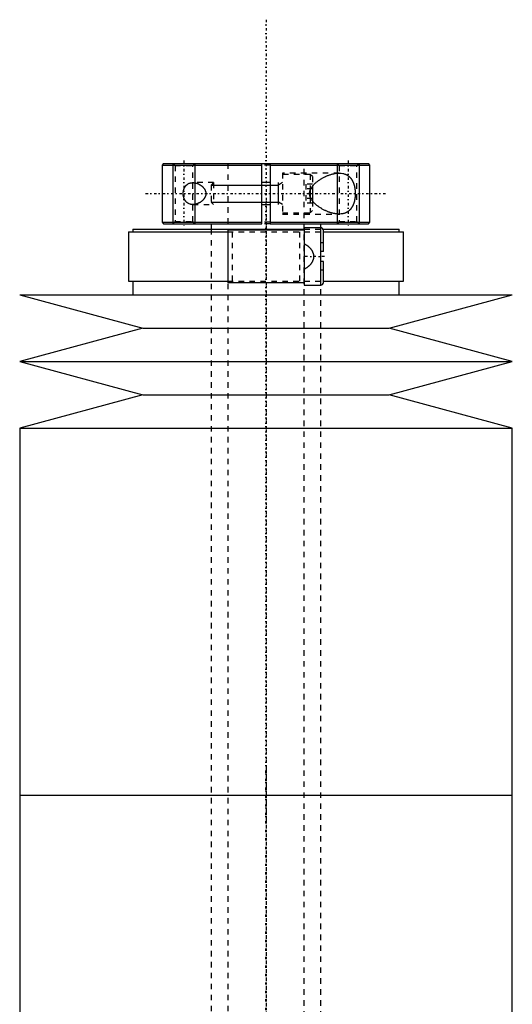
# Model space of a CAD drawing. Extents: x -90 to 90, y -1 to 818.
# Tile 11 of 11: x -45 to 45, y 638 to 818. Entities that reach past the tile are written whole.
import ezdxf

# ---------------------------------------------------------------- set-up
doc = ezdxf.new("R2010")
doc.units = 0
doc.linetypes.add('CENTER', pattern=[1.5, 0.45, -0.5, 0.05, -0.5])
doc.linetypes.add('DASHED', pattern=[2, 1, -1])
for name, color, linetype in [('AM_0', 7, 'CONTINUOUS'), ('AM_10', 7, 'CONTINUOUS'), ('AM_3', 7, 'DASHED'), ('AM_7', 7, 'CENTER')]:
    doc.layers.add(name, color=color, linetype=linetype)

msp = doc.modelspace()

# ---------------------------------------------------------------- linework, layer by layer
at = {"layer": 'AM_0', "color": 7, "linetype": 'CONTINUOUS'}
for p, q in [((-18.7, 792), (-19, 791.7)), ((-19, 791.7), (-19, 781.3)), ((-19, 791.7), (-0.75, 791.7)), ((-18.7, 792), (18.7, 792)), ((-0.75, 781), (-0.75, 792)), ((0.75, 792), (0.75, 781)), ((0.75, 791.7), (19, 791.7)), ((19, 791.7), (18.7, 792)), ((19, 781.3), (19, 791.7)), ((0.75, 788.5), (-0.75, 788.5)), ((8.1, 787.19), (8.1, 785.81)), ((8.5, 787.86), (8.5, 785.14)), ((-0.75, 784.5), (0.75, 784.5)), ((-24.35, 780), (-24.35, 779.5)), ((-24.35, 780), (7, 780)), ((-19, 781.3), (-18.7, 781)), ((-19, 781.3), (-0.75, 781.3)), ((-18.7, 781), (-0.75, 781)), ((-10, 781), (-10, 780)), ((-7, 779.8), (-7, 770.2)), ((7, 779.8), (-7, 779.8)), ((0.75, 781.3), (19, 781.3)), ((0.75, 781), (18.7, 781)), ((10, 780.25), (7, 780.25)), ((7, 780.25), (7, 769.75)), ((10, 780), (10, 781)), ((10, 769.75), (10, 780.25)), ((10.43, 780), (24.35, 780)), ((10.5, 775.9), (10.5, 779.75)), ((18.7, 781), (19, 781.3)), ((24.35, 779.5), (24.35, 780)), ((-25.15, 779.5), (-25.15, 770.5)), ((-25.15, 779.5), (-7.01, 779.5)), ((10.5, 779.5), (25.15, 779.5)), ((25.15, 770.5), (25.15, 779.5)), ((10.5, 775.9), (10, 775.9)), ((10.5, 774.1), (10, 774.1)), ((10.5, 770.25), (10.5, 774.1)), ((-25.15, 770.5), (-7.01, 770.5)), ((-24.35, 770.5), (-24.35, 768)), ((7, 770.2), (-7, 770.2)), ((7, 769.75), (10, 769.75)), ((10.5, 770.5), (25.15, 770.5)), ((24.35, 768), (24.35, 770.5)), ((-45, 768), (-22.5, 761.9)), ((-45, 768), (45, 768)), ((22.5, 761.9), (45, 768)), ((-22.5, 761.9), (-45, 755.8)), ((-22.5, 761.9), (22.5, 761.9)), ((45, 755.8), (22.5, 761.9)), ((-45, 755.8), (-22.5, 749.7)), ((-45, 755.8), (45, 755.8)), ((22.5, 749.7), (45, 755.8)), ((-22.5, 749.7), (-45, 743.6)), ((-22.5, 749.7), (22.5, 749.7)), ((45, 743.6), (22.5, 749.7)), ((-45, 743.6), (-45, 676.5)), ((-45, 743.6), (45, 743.6)), ((45, 676.5), (45, 743.6)), ((-45, 676.5), (-45, 609.4)), ((-45, 676.5), (45, 676.5)), ((-45, 676.5), (0, 676.5)), ((45, 609.4), (45, 676.5))]:
    msp.add_line(p, q, dxfattribs=at)
for points in [[(13.37, 782.75, 0), (13.32, 782.75, 0), (13.21, 782.75, 0), (13.11, 782.76, 0), (13.05, 782.76, 0), (13, 782.77, 0), (12.89, 782.78, 0), (12.77, 782.79, 0), (12.66, 782.81, 0), (12.55, 782.83, 0), (12.43, 782.85, 0), (12.38, 782.86, 0), (12.32, 782.88, 0), (12.2, 782.9, 0), (12.08, 782.93, 0), (11.96, 782.97, 0), (11.85, 783, 0), (11.73, 783.04, 0), (11.67, 783.06, 0), (11.61, 783.08, 0), (11.49, 783.13, 0), (11.37, 783.17, 0), (11.31, 783.19, 0), (11.24, 783.22, 0), (11.12, 783.27, 0), (11, 783.32, 0), (10.94, 783.35, 0), (10.88, 783.38, 0), (10.76, 783.43, 0), (10.65, 783.49, 0), (10.53, 783.55, 0), (10.41, 783.61, 0), (10.29, 783.68, 0), (10.23, 783.71, 0), (10.18, 783.75, 0), (10.06, 783.81, 0), (9.95, 783.88, 0), (9.84, 783.96, 0), (9.73, 784.03, 0), (9.62, 784.11, 0), (9.56, 784.14, 0), (9.51, 784.18, 0), (9.4, 784.26, 0), (9.29, 784.35, 0), (9.19, 784.44, 0), (9.08, 784.53, 0), (8.97, 784.62, 0), (8.92, 784.67, 0), (8.87, 784.72, 0), (8.77, 784.82, 0), (8.67, 784.93, 0), (8.58, 785.04, 0), (8.49, 785.15, 0), (8.41, 785.26, 0), (8.36, 785.32, 0), (8.33, 785.38, 0), (8.25, 785.5, 0), (8.19, 785.62, 0), (8.13, 785.75, 0), (8.1, 785.82, 0), (8.09, 785.85, 0), (8.08, 785.87, 0), (8.08, 785.88, 0), (8.07, 785.89, 0), (8.06, 785.91, 0), (8.06, 785.93, 0), (8.05, 785.95, 0), (8.04, 785.98, 0), (8.04, 786, 0), (8.03, 786.01, 0), (8.03, 786.02, 0), (8.02, 786.04, 0), (8.02, 786.07, 0), (8.02, 786.08, 0), (8.01, 786.09, 0), (8.01, 786.11, 0), (8, 786.13, 0), (8, 786.15, 0), (8, 786.16, 0), (7.99, 786.18, 0), (7.99, 786.2, 0), (7.99, 786.23, 0), (7.98, 786.25, 0), (7.98, 786.27, 0), (7.98, 786.28, 0), (7.98, 786.3, 0), (7.97, 786.32, 0), (7.97, 786.34, 0), (7.97, 786.37, 0), (7.97, 786.39, 0), (7.97, 786.42, 0), (7.97, 786.43, 0), (7.97, 786.44, 0), (7.97, 786.46, 0), (7.96, 786.49, 0), (7.96, 786.5, 0), (7.96, 786.51, 0), (7.97, 786.54, 0), (7.97, 786.56, 0), (7.97, 786.57, 0), (7.97, 786.58, 0), (7.97, 786.61, 0), (7.97, 786.63, 0), (7.97, 786.66, 0), (7.97, 786.68, 0), (7.98, 786.7, 0), (7.98, 786.72, 0), (7.98, 786.73, 0), (7.98, 786.75, 0), (7.99, 786.77, 0), (7.99, 786.8, 0), (7.99, 786.82, 0), (8, 786.84, 0), (8, 786.85, 0), (8, 786.87, 0), (8.01, 786.89, 0), (8.01, 786.91, 0), (8.02, 786.92, 0), (8.02, 786.93, 0), (8.02, 786.96, 0), (8.03, 786.98, 0), (8.03, 786.99, 0), (8.04, 787, 0), (8.04, 787.02, 0), (8.05, 787.05, 0), (8.06, 787.07, 0), (8.06, 787.09, 0), (8.07, 787.11, 0), (8.08, 787.12, 0), (8.08, 787.13, 0), (8.09, 787.15, 0), (8.1, 787.18, 0), (8.13, 787.25, 0), (8.19, 787.38, 0), (8.25, 787.5, 0), (8.33, 787.62, 0), (8.36, 787.68, 0), (8.41, 787.74, 0), (8.49, 787.85, 0), (8.58, 787.96, 0), (8.67, 788.07, 0), (8.77, 788.18, 0), (8.87, 788.28, 0), (8.92, 788.33, 0), (8.97, 788.38, 0), (9.08, 788.47, 0), (9.19, 788.56, 0), (9.29, 788.65, 0), (9.4, 788.74, 0), (9.51, 788.82, 0), (9.56, 788.86, 0), (9.62, 788.89, 0), (9.73, 788.97, 0), (9.84, 789.04, 0), (9.95, 789.12, 0), (10.06, 789.19, 0), (10.18, 789.25, 0), (10.23, 789.29, 0), (10.29, 789.32, 0), (10.41, 789.39, 0), (10.53, 789.45, 0), (10.65, 789.51, 0), (10.76, 789.57, 0), (10.88, 789.62, 0), (10.94, 789.65, 0), (11, 789.68, 0), (11.12, 789.73, 0), (11.24, 789.78, 0), (11.31, 789.81, 0), (11.37, 789.83, 0), (11.49, 789.87, 0), (11.61, 789.92, 0), (11.67, 789.94, 0), (11.73, 789.96, 0), (11.85, 790, 0), (11.96, 790.03, 0), (12.08, 790.07, 0), (12.2, 790.1, 0), (12.32, 790.12, 0), (12.38, 790.14, 0), (12.43, 790.15, 0), (12.55, 790.17, 0), (12.66, 790.19, 0), (12.77, 790.21, 0), (12.89, 790.22, 0), (13, 790.23, 0), (13.05, 790.24, 0), (13.11, 790.24, 0), (13.21, 790.25, 0), (13.32, 790.25, 0), (13.37, 790.25, 0)], [(13.37, 790.25, 0), (13.5, 790.25, 0), (13.76, 790.23, 0), (14.01, 790.19, 0), (14.14, 790.16, 0), (14.27, 790.13, 0), (14.41, 790.08, 0), (14.45, 790.07, 0), (14.49, 790.05, 0), (14.51, 790.04, 0), (14.53, 790.03, 0), (14.57, 790.02, 0), (14.61, 790, 0), (14.65, 789.98, 0), (14.69, 789.96, 0), (14.73, 789.94, 0), (14.74, 789.93, 0), (14.76, 789.92, 0), (14.8, 789.9, 0), (14.84, 789.88, 0), (14.88, 789.85, 0), (14.91, 789.83, 0), (14.95, 789.8, 0), (14.97, 789.79, 0), (14.98, 789.78, 0), (15.02, 789.75, 0), (15.06, 789.73, 0), (15.09, 789.7, 0), (15.12, 789.67, 0), (15.16, 789.64, 0), (15.17, 789.63, 0), (15.19, 789.61, 0), (15.22, 789.58, 0), (15.26, 789.55, 0), (15.29, 789.52, 0), (15.32, 789.49, 0), (15.35, 789.46, 0), (15.37, 789.44, 0), (15.38, 789.42, 0), (15.41, 789.39, 0), (15.44, 789.36, 0), (15.46, 789.34, 0), (15.47, 789.32, 0), (15.5, 789.28, 0), (15.53, 789.25, 0), (15.54, 789.23, 0), (15.56, 789.21, 0), (15.58, 789.17, 0), (15.61, 789.13, 0), (15.64, 789.09, 0), (15.66, 789.05, 0), (15.69, 789.01, 0), (15.7, 788.99, 0), (15.71, 788.97, 0), (15.74, 788.93, 0), (15.76, 788.89, 0), (15.79, 788.84, 0), (15.81, 788.8, 0), (15.83, 788.75, 0), (15.84, 788.73, 0), (15.86, 788.71, 0), (15.88, 788.66, 0), (15.9, 788.61, 0), (15.92, 788.56, 0), (15.94, 788.51, 0), (15.96, 788.46, 0), (15.97, 788.44, 0), (15.98, 788.41, 0), (16, 788.36, 0), (16.02, 788.31, 0), (16.04, 788.25, 0), (16.06, 788.2, 0), (16.07, 788.14, 0), (16.08, 788.12, 0), (16.09, 788.09, 0), (16.11, 788.03, 0), (16.12, 787.98, 0), (16.14, 787.92, 0), (16.15, 787.86, 0), (16.17, 787.8, 0), (16.17, 787.77, 0), (16.18, 787.74, 0), (16.19, 787.69, 0), (16.2, 787.63, 0), (16.21, 787.6, 0), (16.21, 787.57, 0), (16.22, 787.51, 0), (16.23, 787.45, 0), (16.24, 787.42, 0), (16.24, 787.39, 0), (16.25, 787.32, 0), (16.26, 787.26, 0), (16.27, 787.2, 0), (16.27, 787.14, 0), (16.28, 787.08, 0), (16.28, 787.05, 0), (16.29, 787.02, 0), (16.29, 786.96, 0), (16.3, 786.9, 0), (16.3, 786.83, 0), (16.3, 786.77, 0), (16.3, 786.71, 0), (16.3, 786.68, 0), (16.31, 786.65, 0), (16.31, 786.59, 0), (16.31, 786.53, 0), (16.31, 786.5, 0)], [(-15.12, 786.5, 0), (-15.12, 786.52, 0), (-15.12, 786.55, 0), (-15.12, 786.58, 0), (-15.12, 786.6, 0), (-15.12, 786.62, 0), (-15.12, 786.65, 0), (-15.12, 786.68, 0), (-15.12, 786.72, 0), (-15.11, 786.75, 0), (-15.11, 786.78, 0), (-15.11, 786.8, 0), (-15.11, 786.82, 0), (-15.1, 786.85, 0), (-15.1, 786.88, 0), (-15.09, 786.92, 0), (-15.09, 786.95, 0), (-15.08, 786.98, 0), (-15.08, 787, 0), (-15.07, 787.01, 0), (-15.07, 787.05, 0), (-15.06, 787.08, 0), (-15.06, 787.09, 0), (-15.05, 787.11, 0), (-15.04, 787.14, 0), (-15.03, 787.17, 0), (-15.03, 787.19, 0), (-15.03, 787.21, 0), (-15.02, 787.24, 0), (-15.01, 787.27, 0), (-15, 787.3, 0), (-14.99, 787.33, 0), (-14.98, 787.36, 0), (-14.97, 787.37, 0), (-14.96, 787.39, 0), (-14.95, 787.42, 0), (-14.94, 787.45, 0), (-14.93, 787.47, 0), (-14.92, 787.5, 0), (-14.9, 787.53, 0), (-14.9, 787.54, 0), (-14.89, 787.56, 0), (-14.88, 787.58, 0), (-14.86, 787.61, 0), (-14.85, 787.64, 0), (-14.83, 787.66, 0), (-14.82, 787.69, 0), (-14.81, 787.7, 0), (-14.81, 787.71, 0), (-14.79, 787.73, 0), (-14.78, 787.76, 0), (-14.76, 787.78, 0), (-14.74, 787.8, 0), (-14.73, 787.83, 0), (-14.72, 787.84, 0), (-14.71, 787.85, 0), (-14.7, 787.87, 0), (-14.68, 787.89, 0), (-14.66, 787.91, 0), (-14.65, 787.93, 0), (-14.63, 787.95, 0), (-14.62, 787.96, 0), (-14.61, 787.97, 0), (-14.6, 787.99, 0), (-14.58, 788.01, 0), (-14.57, 788.02, 0), (-14.56, 788.03, 0), (-14.54, 788.04, 0), (-14.52, 788.06, 0), (-14.51, 788.07, 0), (-14.5, 788.08, 0), (-14.49, 788.1, 0), (-14.47, 788.11, 0), (-14.45, 788.13, 0), (-14.43, 788.15, 0), (-14.41, 788.16, 0), (-14.4, 788.17, 0), (-14.39, 788.18, 0), (-14.37, 788.19, 0), (-14.35, 788.21, 0), (-14.33, 788.22, 0), (-14.3, 788.24, 0), (-14.28, 788.25, 0), (-14.27, 788.26, 0), (-14.26, 788.26, 0), (-14.24, 788.27, 0), (-14.22, 788.29, 0), (-14.14, 788.33, 0), (-14.01, 788.39, 0), (-13.87, 788.43, 0), (-13.8, 788.45, 0), (-13.73, 788.47, 0), (-13.58, 788.49, 0), (-13.44, 788.5, 0), (-13.37, 788.5, 0)], [(-13.37, 788.5, 0), (-13.34, 788.5, 0), (-13.29, 788.5, 0), (-13.24, 788.5, 0), (-13.21, 788.49, 0), (-13.19, 788.49, 0), (-13.13, 788.49, 0), (-13.08, 788.48, 0), (-13.03, 788.47, 0), (-12.97, 788.46, 0), (-12.92, 788.45, 0), (-12.89, 788.45, 0), (-12.86, 788.44, 0), (-12.8, 788.43, 0), (-12.75, 788.41, 0), (-12.69, 788.4, 0), (-12.64, 788.38, 0), (-12.58, 788.36, 0), (-12.55, 788.35, 0), (-12.53, 788.34, 0), (-12.47, 788.32, 0), (-12.41, 788.29, 0), (-12.39, 788.28, 0), (-12.36, 788.27, 0), (-12.3, 788.24, 0), (-12.25, 788.22, 0), (-12.22, 788.2, 0), (-12.19, 788.19, 0), (-12.14, 788.16, 0), (-12.09, 788.13, 0), (-12.03, 788.1, 0), (-11.98, 788.06, 0), (-11.93, 788.03, 0), (-11.9, 788.01, 0), (-11.88, 787.99, 0), (-11.83, 787.96, 0), (-11.78, 787.92, 0), (-11.73, 787.88, 0), (-11.68, 787.84, 0), (-11.63, 787.8, 0), (-11.61, 787.78, 0), (-11.59, 787.76, 0), (-11.54, 787.71, 0), (-11.5, 787.66, 0), (-11.45, 787.61, 0), (-11.41, 787.56, 0), (-11.37, 787.51, 0), (-11.34, 787.48, 0), (-11.32, 787.46, 0), (-11.28, 787.4, 0), (-11.25, 787.34, 0), (-11.21, 787.28, 0), (-11.17, 787.22, 0), (-11.14, 787.16, 0), (-11.13, 787.12, 0), (-11.11, 787.09, 0), (-11.09, 787.02, 0), (-11.06, 786.96, 0), (-11.04, 786.89, 0), (-11.02, 786.82, 0), (-11.01, 786.75, 0), (-11, 786.71, 0), (-11, 786.68, 0), (-10.99, 786.61, 0), (-10.99, 786.54, 0), (-10.99, 786.5, 0), (-10.99, 786.46, 0), (-10.99, 786.39, 0), (-11, 786.32, 0), (-11, 786.29, 0), (-11.01, 786.25, 0), (-11.02, 786.18, 0), (-11.04, 786.11, 0), (-11.06, 786.04, 0), (-11.09, 785.98, 0), (-11.11, 785.91, 0), (-11.13, 785.88, 0), (-11.14, 785.84, 0), (-11.17, 785.78, 0), (-11.21, 785.72, 0), (-11.25, 785.66, 0), (-11.28, 785.6, 0), (-11.32, 785.54, 0), (-11.34, 785.52, 0), (-11.37, 785.49, 0), (-11.41, 785.44, 0), (-11.45, 785.39, 0), (-11.5, 785.34, 0), (-11.54, 785.29, 0), (-11.59, 785.24, 0), (-11.61, 785.22, 0), (-11.63, 785.2, 0), (-11.68, 785.16, 0), (-11.73, 785.12, 0), (-11.78, 785.08, 0), (-11.83, 785.04, 0), (-11.88, 785.01, 0), (-11.9, 784.99, 0), (-11.93, 784.97, 0), (-11.98, 784.94, 0), (-12.03, 784.9, 0), (-12.09, 784.87, 0), (-12.14, 784.84, 0), (-12.19, 784.81, 0), (-12.22, 784.8, 0), (-12.25, 784.78, 0), (-12.3, 784.76, 0), (-12.36, 784.73, 0), (-12.39, 784.72, 0), (-12.41, 784.71, 0), (-12.47, 784.68, 0), (-12.53, 784.66, 0), (-12.55, 784.65, 0), (-12.58, 784.64, 0), (-12.64, 784.62, 0), (-12.69, 784.6, 0), (-12.75, 784.59, 0), (-12.8, 784.57, 0), (-12.86, 784.56, 0), (-12.89, 784.55, 0), (-12.92, 784.55, 0), (-12.97, 784.54, 0), (-13.03, 784.53, 0), (-13.08, 784.52, 0), (-13.13, 784.51, 0), (-13.19, 784.51, 0), (-13.21, 784.51, 0), (-13.24, 784.5, 0), (-13.29, 784.5, 0), (-13.34, 784.5, 0), (-13.37, 784.5, 0)], [(-13.37, 784.5, 0), (-13.44, 784.5, 0), (-13.58, 784.51, 0), (-13.73, 784.53, 0), (-13.8, 784.55, 0), (-13.87, 784.57, 0), (-14.01, 784.61, 0), (-14.14, 784.67, 0), (-14.22, 784.71, 0), (-14.24, 784.73, 0), (-14.26, 784.74, 0), (-14.27, 784.74, 0), (-14.28, 784.75, 0), (-14.3, 784.76, 0), (-14.33, 784.78, 0), (-14.35, 784.79, 0), (-14.37, 784.81, 0), (-14.39, 784.82, 0), (-14.4, 784.83, 0), (-14.41, 784.84, 0), (-14.43, 784.85, 0), (-14.45, 784.87, 0), (-14.47, 784.89, 0), (-14.49, 784.9, 0), (-14.5, 784.92, 0), (-14.51, 784.93, 0), (-14.52, 784.94, 0), (-14.54, 784.96, 0), (-14.56, 784.97, 0), (-14.57, 784.98, 0), (-14.58, 784.99, 0), (-14.6, 785.01, 0), (-14.61, 785.03, 0), (-14.62, 785.04, 0), (-14.63, 785.05, 0), (-14.65, 785.07, 0), (-14.66, 785.09, 0), (-14.68, 785.11, 0), (-14.7, 785.13, 0), (-14.71, 785.15, 0), (-14.72, 785.16, 0), (-14.73, 785.17, 0), (-14.74, 785.2, 0), (-14.76, 785.22, 0), (-14.78, 785.24, 0), (-14.79, 785.27, 0), (-14.81, 785.29, 0), (-14.81, 785.3, 0), (-14.82, 785.31, 0), (-14.83, 785.34, 0), (-14.85, 785.36, 0), (-14.86, 785.39, 0), (-14.88, 785.42, 0), (-14.89, 785.44, 0), (-14.9, 785.46, 0), (-14.9, 785.47, 0), (-14.92, 785.5, 0), (-14.93, 785.53, 0), (-14.94, 785.55, 0), (-14.95, 785.58, 0), (-14.96, 785.61, 0), (-14.97, 785.63, 0), (-14.98, 785.64, 0), (-14.99, 785.67, 0), (-15, 785.7, 0), (-15.01, 785.73, 0), (-15.02, 785.76, 0), (-15.03, 785.79, 0), (-15.03, 785.81, 0), (-15.03, 785.83, 0), (-15.04, 785.86, 0), (-15.05, 785.89, 0), (-15.06, 785.91, 0), (-15.06, 785.92, 0), (-15.07, 785.95, 0), (-15.07, 785.99, 0), (-15.08, 786, 0), (-15.08, 786.02, 0), (-15.09, 786.05, 0), (-15.09, 786.08, 0), (-15.1, 786.12, 0), (-15.1, 786.15, 0), (-15.11, 786.18, 0), (-15.11, 786.2, 0), (-15.11, 786.22, 0), (-15.11, 786.25, 0), (-15.12, 786.28, 0), (-15.12, 786.32, 0), (-15.12, 786.35, 0), (-15.12, 786.38, 0), (-15.12, 786.4, 0), (-15.12, 786.42, 0), (-15.12, 786.45, 0), (-15.12, 786.48, 0), (-15.12, 786.5, 0)], [(16.31, 786.5, 0), (16.31, 786.47, 0), (16.31, 786.41, 0), (16.31, 786.35, 0), (16.3, 786.32, 0), (16.3, 786.29, 0), (16.3, 786.23, 0), (16.3, 786.17, 0), (16.3, 786.1, 0), (16.29, 786.04, 0), (16.29, 785.98, 0), (16.28, 785.95, 0), (16.28, 785.92, 0), (16.27, 785.86, 0), (16.27, 785.8, 0), (16.26, 785.74, 0), (16.25, 785.68, 0), (16.24, 785.61, 0), (16.24, 785.58, 0), (16.23, 785.55, 0), (16.22, 785.49, 0), (16.21, 785.43, 0), (16.21, 785.4, 0), (16.2, 785.37, 0), (16.19, 785.31, 0), (16.18, 785.26, 0), (16.17, 785.23, 0), (16.17, 785.2, 0), (16.15, 785.14, 0), (16.14, 785.08, 0), (16.12, 785.02, 0), (16.11, 784.97, 0), (16.09, 784.91, 0), (16.08, 784.88, 0), (16.07, 784.86, 0), (16.06, 784.8, 0), (16.04, 784.75, 0), (16.02, 784.69, 0), (16, 784.64, 0), (15.98, 784.59, 0), (15.97, 784.56, 0), (15.96, 784.54, 0), (15.94, 784.49, 0), (15.92, 784.44, 0), (15.9, 784.39, 0), (15.88, 784.34, 0), (15.86, 784.29, 0), (15.84, 784.27, 0), (15.83, 784.25, 0), (15.81, 784.2, 0), (15.79, 784.16, 0), (15.76, 784.11, 0), (15.74, 784.07, 0), (15.71, 784.03, 0), (15.7, 784.01, 0), (15.69, 783.99, 0), (15.66, 783.95, 0), (15.64, 783.91, 0), (15.61, 783.87, 0), (15.58, 783.83, 0), (15.56, 783.79, 0), (15.54, 783.77, 0), (15.53, 783.75, 0), (15.5, 783.72, 0), (15.47, 783.68, 0), (15.46, 783.66, 0), (15.44, 783.64, 0), (15.41, 783.61, 0), (15.38, 783.58, 0), (15.37, 783.56, 0), (15.35, 783.54, 0), (15.32, 783.51, 0), (15.29, 783.48, 0), (15.26, 783.45, 0), (15.22, 783.42, 0), (15.19, 783.39, 0), (15.17, 783.37, 0), (15.16, 783.36, 0), (15.12, 783.33, 0), (15.09, 783.3, 0), (15.06, 783.27, 0), (15.02, 783.25, 0), (14.98, 783.22, 0), (14.97, 783.21, 0), (14.95, 783.2, 0), (14.91, 783.17, 0), (14.88, 783.15, 0), (14.84, 783.12, 0), (14.8, 783.1, 0), (14.76, 783.08, 0), (14.74, 783.07, 0), (14.73, 783.06, 0), (14.69, 783.04, 0), (14.65, 783.02, 0), (14.61, 783, 0), (14.57, 782.98, 0), (14.53, 782.97, 0), (14.51, 782.96, 0), (14.49, 782.95, 0), (14.45, 782.93, 0), (14.41, 782.92, 0), (14.27, 782.87, 0), (14.14, 782.84, 0), (14.01, 782.81, 0), (13.76, 782.77, 0), (13.5, 782.75, 0), (13.37, 782.75, 0)]]:
    msp.add_polyline3d(points, dxfattribs=at)
for centre, start, end in [((10, 779.75), 0, 90), ((10, 770.25), 270, 0)]:
    msp.add_arc(centre, 0.5, start, end, dxfattribs=at)
at = {"layer": 'AM_10', "color": 7, "linetype": 'CONTINUOUS'}
for p, q in [((-17, 792), (-17, 781)), ((-13, 792), (-13, 781)), ((13, 792), (13, 781)), ((17, 792), (17, 781)), ((-10, 788.07), (2.26, 788.07)), ((2.26, 784.5), (2.26, 788.5)), ((3, 788.5), (2.26, 788.07)), ((-10, 784.93), (2.26, 784.93)), ((3, 784.5), (2.26, 784.93))]:
    msp.add_line(p, q, dxfattribs=at)
at = {"layer": 'AM_3', "color": 6, "linetype": 'DASHED'}
for p, q in [((-17, 792), (-16.62, 791.62)), ((-16.62, 791.62), (-16.62, 781.38)), ((-16.62, 791.62), (-13.38, 791.62)), ((-13.38, 791.62), (-13, 792)), ((-13.38, 781.38), (-13.38, 791.62)), ((-7, 792), (-7, 266)), ((0.75, 791.7), (-0.75, 791.7)), ((7, 266), (7, 792)), ((13, 792), (13.38, 791.62)), ((13.38, 791.62), (13.38, 781.38)), ((13.38, 791.62), (16.62, 791.62)), ((16.62, 791.62), (17, 792)), ((16.62, 781.38), (16.62, 791.62)), ((13.37, 790.25), (3, 790.25)), ((3, 790.25), (3, 782.75)), ((8.1, 790), (3, 790)), ((8.5, 789.6), (8.1, 790)), ((8.1, 790), (8.1, 787.19)), ((8.5, 789.6), (8.5, 787.86)), ((-9.57, 788.5), (-13.37, 788.5)), ((-9.57, 788.5), (-10, 788.07)), ((-10, 788.07), (-10, 784.93)), ((-9.57, 788.5), (-9.57, 784.5)), ((7.25, 788.23), (7.25, 784.77)), ((8.5, 788.23), (7.25, 788.23)), ((8.5, 787.37), (7.25, 787.37)), ((8.5, 785.63), (7.25, 785.63)), ((8.1, 785.81), (8.1, 783)), ((8.5, 785.14), (8.5, 783.4)), ((-13.37, 784.5), (-9.57, 784.5)), ((-10, 784.93), (-9.57, 784.5)), ((8.5, 784.77), (7.25, 784.77)), ((8.1, 783), (8.5, 783.4)), ((3, 783), (8.1, 783)), ((3, 782.75), (13.37, 782.75)), ((-16.62, 781.38), (-17, 781)), ((-16.62, 781.38), (-13.38, 781.38)), ((-13, 781), (-13.38, 781.38)), ((-10, 780), (-10, 306)), ((0.75, 781.3), (-0.75, 781.3)), ((0.75, 781), (-0.75, 781)), ((7, 780), (10.43, 780)), ((10, 306), (10, 780)), ((13.38, 781.38), (13, 781)), ((13.38, 781.38), (16.62, 781.38)), ((17, 781), (16.62, 781.38)), ((-7.01, 779.5), (10.5, 779.5)), ((-6.1, 770.5), (-6.1, 779.5)), ((6.1, 779.5), (6.1, 770.5)), ((10.5, 777.5), (10, 777.5)), ((10.5, 772.5), (10, 772.5)), ((-7.01, 770.5), (10.5, 770.5))]:
    msp.add_line(p, q, dxfattribs=at)
msp.add_polyline3d([(7, 777.35, 0), (7.15, 777.26, 0), (7.31, 777.16, 0), (7.36, 777.12, 0), (7.41, 777.09, 0), (7.43, 777.07, 0), (7.45, 777.06, 0), (7.5, 777.02, 0), (7.54, 776.99, 0), (7.59, 776.96, 0), (7.63, 776.92, 0), (7.68, 776.88, 0), (7.7, 776.87, 0), (7.72, 776.85, 0), (7.76, 776.81, 0), (7.8, 776.77, 0), (7.82, 776.76, 0), (7.84, 776.74, 0), (7.88, 776.7, 0), (7.92, 776.66, 0), (7.94, 776.64, 0), (7.96, 776.62, 0), (8, 776.58, 0), (8.04, 776.54, 0), (8.07, 776.5, 0), (8.11, 776.46, 0), (8.14, 776.42, 0), (8.16, 776.4, 0), (8.18, 776.38, 0), (8.21, 776.33, 0), (8.24, 776.29, 0), (8.27, 776.25, 0), (8.3, 776.2, 0), (8.33, 776.16, 0), (8.35, 776.13, 0), (8.36, 776.11, 0), (8.39, 776.06, 0), (8.42, 776.01, 0), (8.45, 775.96, 0), (8.47, 775.91, 0), (8.5, 775.86, 0), (8.51, 775.83, 0), (8.52, 775.8, 0), (8.54, 775.75, 0), (8.57, 775.7, 0), (8.58, 775.64, 0), (8.6, 775.59, 0), (8.62, 775.53, 0), (8.63, 775.5, 0), (8.63, 775.48, 0), (8.65, 775.42, 0), (8.66, 775.36, 0), (8.67, 775.31, 0), (8.68, 775.25, 0), (8.68, 775.19, 0), (8.69, 775.17, 0), (8.69, 775.14, 0), (8.69, 775.08, 0), (8.69, 775.03, 0), (8.69, 775, 0), (8.69, 774.97, 0), (8.69, 774.92, 0), (8.69, 774.86, 0), (8.69, 774.83, 0), (8.68, 774.81, 0), (8.68, 774.75, 0), (8.67, 774.69, 0), (8.66, 774.64, 0), (8.65, 774.58, 0), (8.63, 774.52, 0), (8.63, 774.5, 0), (8.62, 774.47, 0), (8.6, 774.41, 0), (8.58, 774.36, 0), (8.57, 774.3, 0), (8.54, 774.25, 0), (8.52, 774.2, 0), (8.51, 774.17, 0), (8.5, 774.14, 0), (8.47, 774.09, 0), (8.45, 774.04, 0), (8.42, 773.99, 0), (8.39, 773.94, 0), (8.36, 773.89, 0), (8.35, 773.87, 0), (8.33, 773.84, 0), (8.3, 773.8, 0), (8.27, 773.75, 0), (8.24, 773.71, 0), (8.21, 773.67, 0), (8.18, 773.62, 0), (8.16, 773.6, 0), (8.14, 773.58, 0), (8.11, 773.54, 0), (8.07, 773.5, 0), (8.04, 773.46, 0), (8, 773.42, 0), (7.96, 773.38, 0), (7.94, 773.36, 0), (7.92, 773.34, 0), (7.88, 773.3, 0), (7.84, 773.26, 0), (7.82, 773.24, 0), (7.8, 773.23, 0), (7.76, 773.19, 0), (7.72, 773.15, 0), (7.7, 773.13, 0), (7.68, 773.12, 0), (7.63, 773.08, 0), (7.59, 773.04, 0), (7.54, 773.01, 0), (7.5, 772.98, 0), (7.45, 772.94, 0), (7.43, 772.93, 0), (7.41, 772.91, 0), (7.36, 772.88, 0), (7.31, 772.84, 0), (7.15, 772.74, 0), (7, 772.65, 0)], dxfattribs=at)
at = {"layer": 'AM_7', "color": 4, "linetype": 'CENTER'}
for p, q in [((0, 818.3), (0, 239.7)), ((-15, 792.55), (-15, 780.45)), ((15, 792.55), (15, 780.45)), ((-22, 786.5), (22, 786.5)), ((0, 785.17), (0, 671.33)), ((10.67, 775), (6.82, 775)), ((0, 681.67), (0, 567.83))]:
    msp.add_line(p, q, dxfattribs=at)

doc.saveas('drawing.dxf')
